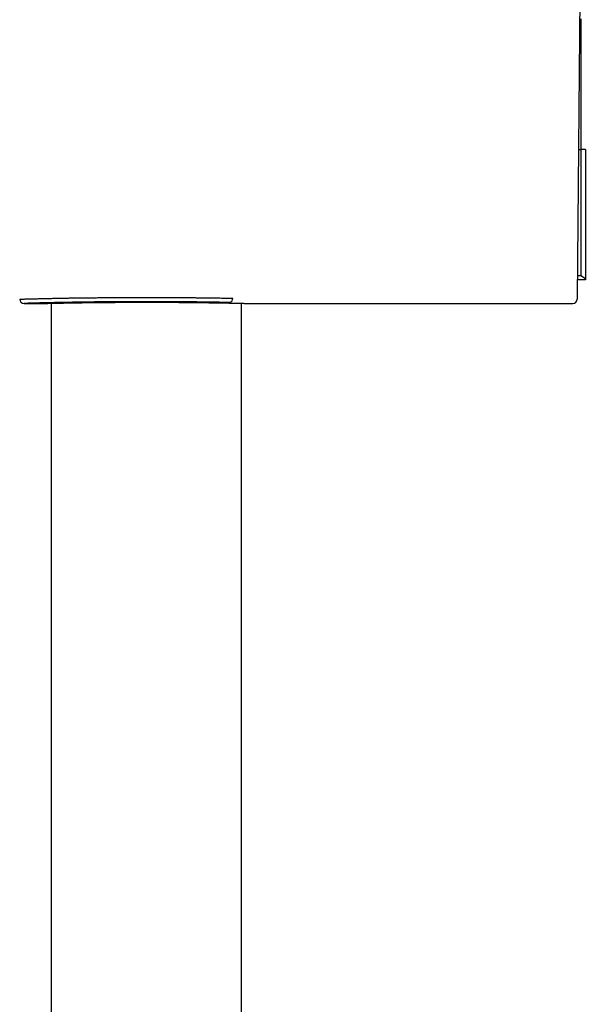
# Model space of a CAD drawing. Header units: millimetres. Extents: x 8 to 1095, y 12 to 2372.
# Tile 54 of 89: x 123 to 188, y 2191 to 2305. Entities that reach past the tile are written whole.
import ezdxf

# ---------------------------------------------------------------- set-up
doc = ezdxf.new("R2010")
doc.units = ezdxf.units.MM

msp = doc.modelspace()

# ---------------------------------------------------------------- linework, layer by layer
at = {"color": 7, "linetype": 'Continuous', "lineweight": 30}
for p, q in [((187.56, 2321.72), (187.13, 2272.46)), ((187.57, 2304.6), (187.57, 2289.6)), ((187.28, 2289.6), (187.57, 2289.6)), ((187.57, 2289.6), (187.57, 2275.1)), ((188.07, 2289.6), (187.57, 2289.6)), ((188.07, 2289.6), (188.07, 2274.74)), ((187.15, 2275.1), (187.57, 2275.1)), ((187.57, 2275.1), (188.07, 2274.74)), ((188.07, 2274.6), (187.15, 2274.6)), ((188.07, 2274.74), (188.07, 2274.6)), ((123.5, 2271.87), (125.82, 2271.87)), ((126.62, 2271.89), (126.62, 2096.6)), ((148.52, 2096.6), (148.52, 2271.89)), ((149.31, 2271.87), (186.63, 2271.87)), ((187.13, 2272.46), (187.13, 2272.37))]:
    msp.add_line(p, q, dxfattribs=at)
for centre, radius, start, end in [((123.5, 2272.37), 0.5, 180.4982, 270.1739), ((147.06, 2272.42), 0.451, 283.5852, 7.2877), ((186.63, 2272.37), 0.5, 270.0027, 359.5)]:
    msp.add_arc(centre, radius, start, end, dxfattribs=at)
for points, knots in [([(123, 2272.37), (123, 2272.37), (123, 2272.37), (123.01, 2272.37), (123.03, 2272.37), (123.07, 2272.37), (123.13, 2272.37), (123.19, 2272.37), (123.28, 2272.37), (123.38, 2272.38), (123.5, 2272.38), (123.64, 2272.38), (123.81, 2272.39), (124, 2272.39), (124.19, 2272.4), (124.38, 2272.4), (124.58, 2272.41), (124.79, 2272.41), (125.03, 2272.42), (125.28, 2272.42), (125.55, 2272.43), (125.84, 2272.44), (126.18, 2272.44), (126.51, 2272.45), (126.81, 2272.46), (127.14, 2272.46), (127.55, 2272.47), (128.02, 2272.48), (128.49, 2272.49), (128.92, 2272.5), (129.31, 2272.5), (129.64, 2272.51), (129.98, 2272.51), (130.36, 2272.52), (130.78, 2272.52), (131.25, 2272.53), (131.73, 2272.53), (132.24, 2272.54), (132.78, 2272.54), (133.29, 2272.55), (133.74, 2272.55), (134.13, 2272.55), (134.53, 2272.56), (134.94, 2272.56), (135.37, 2272.56), (135.82, 2272.56), (136.27, 2272.56), (136.74, 2272.56), (137.21, 2272.56), (137.69, 2272.56), (138.18, 2272.56), (138.69, 2272.56), (139.24, 2272.56), (139.77, 2272.56), (140.26, 2272.56), (140.7, 2272.56), (141.15, 2272.55), (141.6, 2272.55), (142.05, 2272.55), (142.51, 2272.54), (142.96, 2272.54), (143.43, 2272.53), (143.93, 2272.53), (144.41, 2272.52), (144.85, 2272.52), (145.26, 2272.51), (145.65, 2272.5), (146.04, 2272.5), (146.42, 2272.49), (146.8, 2272.49), (147.16, 2272.48), (147.39, 2272.47), (147.51, 2272.47)], [0, 0, 0, 0, 0.004786, 0.016688, 0.030128, 0.043568, 0.05706, 0.070553, 0.084799, 0.099046, 0.113355, 0.127664, 0.144783, 0.161928, 0.175368, 0.188809, 0.202302, 0.215795, 0.230042, 0.244289, 0.258598, 0.272908, 0.290027, 0.307173, 0.318885, 0.330606, 0.349836, 0.369105, 0.386995, 0.404916, 0.416782, 0.428648, 0.440551, 0.452453, 0.467896, 0.483339, 0.498862, 0.514385, 0.532275, 0.550196, 0.562062, 0.573928, 0.585831, 0.597733, 0.611172, 0.62461, 0.638101, 0.651592, 0.665837, 0.680082, 0.69439, 0.708697, 0.725814, 0.742958, 0.756393, 0.769827, 0.783315, 0.796802, 0.811043, 0.825284, 0.839588, 0.853892, 0.871003, 0.888142, 0.90197, 0.915812, 0.929764, 0.943716, 0.957727, 0.971738, 0.985861, 1, 1, 1, 1]), ([(147.17, 2271.98), (147.03, 2271.98), (146.74, 2271.99), (146.29, 2271.99), (145.82, 2272), (145.34, 2272.01), (144.83, 2272.02), (144.31, 2272.02), (143.78, 2272.03), (143.24, 2272.04), (142.69, 2272.04), (142.14, 2272.05), (141.59, 2272.05), (141.02, 2272.06), (140.44, 2272.06), (139.85, 2272.06), (139.25, 2272.07), (138.66, 2272.07), (138.07, 2272.07), (137.48, 2272.07), (136.9, 2272.07), (136.31, 2272.07), (135.72, 2272.07), (135.13, 2272.06), (134.54, 2272.06), (133.96, 2272.06), (133.39, 2272.05), (132.84, 2272.05), (132.29, 2272.04), (131.75, 2272.04), (131.21, 2272.03), (130.68, 2272.02), (130.17, 2272.01), (129.67, 2272.01), (129.19, 2272), (128.72, 2271.99), (128.28, 2271.98), (127.84, 2271.97), (127.42, 2271.97), (127.01, 2271.96), (126.63, 2271.95), (126.26, 2271.94), (125.92, 2271.93), (125.6, 2271.93), (125.3, 2271.92), (125.03, 2271.91), (124.77, 2271.91), (124.53, 2271.9), (124.31, 2271.89), (124.13, 2271.89), (123.96, 2271.88), (123.83, 2271.88), (123.71, 2271.88), (123.62, 2271.87), (123.55, 2271.87), (123.51, 2271.87), (123.5, 2271.87), (123.5, 2271.87), (123.5, 2271.87)], [0, 0, 0, 0, 0.017876, 0.035768, 0.053659, 0.071535, 0.08993, 0.108341, 0.126753, 0.145148, 0.163024, 0.180916, 0.198807, 0.216683, 0.23508, 0.253493, 0.271906, 0.290302, 0.308163, 0.32604, 0.343917, 0.361778, 0.380159, 0.398556, 0.416953, 0.435333, 0.45319, 0.471061, 0.488933, 0.506789, 0.525163, 0.543554, 0.561944, 0.580318, 0.598189, 0.616076, 0.633963, 0.651834, 0.670222, 0.688628, 0.707034, 0.725422, 0.743316, 0.761225, 0.779134, 0.797028, 0.81544, 0.833869, 0.852298, 0.87071, 0.888619, 0.906544, 0.924468, 0.942377, 0.960806, 0.979251, 0.997697, 1, 1, 1, 1]), ([(125.82, 2271.87), (125.82, 2271.87), (125.82, 2271.87), (125.84, 2271.87), (125.86, 2271.87), (125.9, 2271.87), (125.95, 2271.87), (126.03, 2271.88), (126.14, 2271.88), (126.32, 2271.88), (126.52, 2271.89), (126.73, 2271.89), (126.95, 2271.9), (127.19, 2271.9), (127.43, 2271.91), (127.72, 2271.91), (128.05, 2271.92), (128.42, 2271.93), (128.8, 2271.93), (129.07, 2271.94), (129.19, 2271.94)], [0, 0, 0, 0, 0.020392, 0.070977, 0.111862, 0.152747, 0.193798, 0.234849, 0.303759, 0.377258, 0.450998, 0.511952, 0.573042, 0.627965, 0.682989, 0.738287, 0.8061, 0.874102, 0.942392, 1, 1, 1, 1]), ([(129.2, 2271.94), (129.23, 2271.94), (129.35, 2271.94), (129.54, 2271.94), (129.79, 2271.95), (130.05, 2271.95), (130.28, 2271.96), (130.43, 2271.96), (130.49, 2271.96)], [0, 0, 0, 0, 0.083158, 0.279278, 0.475684, 0.672756, 0.870058, 1, 1, 1, 1]), ([(130.48, 2271.96), (130.57, 2271.96), (130.8, 2271.96), (131.16, 2271.97), (131.59, 2271.97), (132.03, 2271.98), (132.46, 2271.98), (132.89, 2271.99), (133.32, 2271.99), (133.75, 2271.99), (134.16, 2272), (134.55, 2272), (134.91, 2272), (135.28, 2272), (135.73, 2272.01), (136.21, 2272.01), (136.72, 2272.01), (137.18, 2272.01), (137.64, 2272.01), (138.07, 2272.01), (138.47, 2272.01), (138.84, 2272.01), (139.22, 2272.01), (139.67, 2272), (140.15, 2272), (140.64, 2272), (141.09, 2272), (141.52, 2271.99), (141.92, 2271.99), (142.29, 2271.99), (142.63, 2271.98), (142.97, 2271.98), (143.37, 2271.98), (143.79, 2271.97), (144.22, 2271.97), (144.59, 2271.96), (144.96, 2271.95), (145.29, 2271.95), (145.58, 2271.94), (145.85, 2271.94), (146.11, 2271.94), (146.42, 2271.93), (146.73, 2271.93), (147.05, 2271.92), (147.31, 2271.91), (147.56, 2271.91), (147.78, 2271.9), (147.97, 2271.9), (148.14, 2271.9), (148.3, 2271.89), (148.48, 2271.89), (148.65, 2271.89), (148.81, 2271.88), (148.93, 2271.88), (149.04, 2271.88), (149.12, 2271.88), (149.19, 2271.87), (149.24, 2271.87), (149.27, 2271.87), (149.3, 2271.87), (149.31, 2271.87), (149.31, 2271.87)], [0, 0, 0, 0, 0.013068, 0.032081, 0.051292, 0.070538, 0.08988, 0.107467, 0.125055, 0.14275, 0.160446, 0.174749, 0.189052, 0.203413, 0.217773, 0.24188, 0.259456, 0.277032, 0.294716, 0.3124, 0.326693, 0.340986, 0.355337, 0.369688, 0.393778, 0.411348, 0.428918, 0.446597, 0.464275, 0.478563, 0.492852, 0.507198, 0.521544, 0.545625, 0.563206, 0.580786, 0.598474, 0.616162, 0.630458, 0.644754, 0.659108, 0.673462, 0.697557, 0.715154, 0.732751, 0.750457, 0.768163, 0.782473, 0.796783, 0.811151, 0.825519, 0.849638, 0.867248, 0.884859, 0.902578, 0.920297, 0.934618, 0.948939, 0.963318, 0.977697, 1, 1, 1, 1])]:
    msp.add_open_spline(points, degree=3, knots=knots, dxfattribs=at)

doc.saveas('drawing.dxf')
